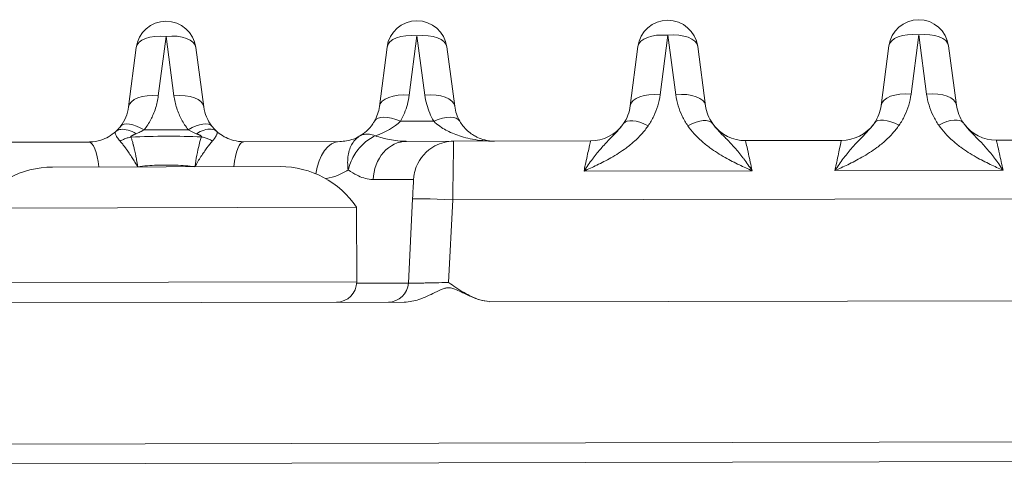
# Model space of a CAD drawing. Extents: x 1 to 669, y 0 to 417.
# Tile 239 of 256: x 323.847 to 324.764, y 285.676 to 286.093. Entities that reach past the tile are written whole.
import ezdxf

# ---------------------------------------------------------------- set-up
doc = ezdxf.new("R2010")
doc.units = 0
doc.header["$LTSCALE"] = 12
doc.header["$MEASUREMENT"] = 0
doc.layers.get('0').update_dxf_attribs({"linetype": 'CONTINUOUS'})
doc.layers.add('X', color=1, linetype='CONTINUOUS')

# ---------------------------------------------------------------- blocks, each defined once
blk = doc.blocks.new('GASTRAIN RIGHT')
at = {"layer": 'X', "lineweight": 0}
for p, q in [((302.56516, 302.86779), (302.57232, 302.92305)), ((302.57232, 302.92305), (302.57971, 302.86782)), ((302.79873, 302.86828), (302.80589, 302.92354)), ((302.80589, 302.92354), (302.81328, 302.86831)), ((303.0323, 302.86877), (303.03946, 302.92403)), ((303.03946, 302.92403), (303.04685, 302.8688)), ((303.26587, 302.86925), (303.27302, 302.92452)), ((303.27302, 302.92452), (303.28041, 302.86929)), ((302.54456, 302.91264), (302.5374, 302.85737)), ((302.60752, 302.85752), (302.60013, 302.91276)), ((302.77812, 302.91313), (302.77096, 302.85786)), ((302.84109, 302.85801), (302.8337, 302.91324)), ((303.01169, 302.91362), (303.00453, 302.85835)), ((303.07466, 302.8585), (303.06727, 302.91373)), ((303.24526, 302.91411), (303.2381, 302.85884)), ((303.30822, 302.85899), (303.30083, 302.91422)), ((302.79058, 302.8441), (302.82153, 302.84416)), ((302.59301, 302.83621), (302.552, 302.83613)), ((302.75277, 302.83041), (302.75281, 302.83043)), ((302.79631, 302.82542), (302.7963, 302.82542)), ((302.84005, 302.82552), (302.79631, 302.82542)), ((302.84005, 302.82552), (302.96755, 302.82578)), ((303.20112, 302.82627), (303.11177, 302.82608)), ((303.43468, 302.82676), (303.34534, 302.82657)), ((302.50041, 302.8248), (302.41107, 302.82462)), ((302.73398, 302.82529), (302.64464, 302.82511)), ((302.46658, 302.8015), (302.57258, 302.80172)), ((302.57258, 302.80172), (302.67857, 302.80194)), ((303.11798, 302.79807), (302.96146, 302.79774)), ((303.35155, 302.79856), (303.19502, 302.79823)), ((302.8028, 302.79002), (302.76517, 302.78994)), ((302.79796, 302.69365), (302.80189, 302.77182)), ((302.83534, 302.69422), (302.83921, 302.77092)), ((304.51095, 302.77442), (302.83921, 302.77092)), ((302.39563, 302.76338), (302.74968, 302.76412)), ((302.74968, 302.76412), (302.74983, 302.69483)), ((302.39577, 302.69409), (302.57462, 302.69446)), ((302.57462, 302.69446), (302.74983, 302.69483)), ((302.74979, 302.69355), (302.79796, 302.69365)), ((304.51919, 302.67954), (302.87368, 302.6761)), ((302.79402, 302.67594), (302.35166, 302.67501)), ((304.77799, 302.5488), (300.36824, 302.53957)), ((304.77803, 302.5306), (300.36828, 302.52138))]:
    blk.add_line(p, q, dxfattribs=at)
for centre, radius, start, end in [((302.57235, 302.90904), 0.02803, 7.61986, 172.61986), ((302.80592, 302.90953), 0.02803, 90.11986, 172.61986), ((302.80592, 302.90953), 0.02803, 7.61986, 90.11986), ((303.03949, 302.91002), 0.02803, 90.11986, 172.61986), ((303.03949, 302.91002), 0.02803, 7.61986, 90.11986), ((303.27305, 302.91051), 0.02803, 90.11986, 172.61986), ((303.27305, 302.91051), 0.02803, 7.61986, 90.11986), ((302.96747, 302.86315), 0.03737, 270.11981, 323.73491), ((303.1117, 302.86345), 0.03737, 216.48756, 270.11992), ((303.20104, 302.86364), 0.03737, 270.11981, 323.73491), ((303.34526, 302.86394), 0.03737, 216.48756, 270.11992), ((302.46676, 302.71607), 0.08543, 90.11986, 146.37088), ((302.67875, 302.71651), 0.08543, 33.86885, 90.11986), ((302.73085, 302.69479), 0.01898, 270.11986, 0.11986)]:
    blk.add_arc(centre, radius, start, end, dxfattribs=at)
for centre, major_axis, ratio, start_param, end_param in [((302.57235, 302.90904), (-0.0278, 0.0036), 0.496782, -1.505487, 0), ((302.57235, 302.90904), (0.02778, 0.00372), 0.496782, 0, 1.505487), ((302.80592, 302.90953), (-0.0278, 0.0036), 0.496782, -1.505487, 0), ((302.80592, 302.90953), (0.02778, 0.00372), 0.496782, 0, 1.505487), ((303.03949, 302.91002), (-0.0278, 0.0036), 0.496782, -1.505487, 0), ((303.03949, 302.91002), (0.02778, 0.00372), 0.496782, 0, 1.505487), ((303.27305, 302.91051), (-0.0278, 0.0036), 0.496782, -1.505487, 0), ((303.27305, 302.91051), (0.02778, 0.00372), 0.496782, 0, 1.505487), ((302.79876, 302.85426), (-0.0278, 0.0036), 0.496782, -1.505487, 0), ((302.81331, 302.85429), (0.02778, 0.00372), 0.496782, 0, 1.505487), ((303.03233, 302.85475), (-0.0278, 0.0036), 0.496782, -1.505487, -0.000002), ((303.04688, 302.85478), (0.02778, 0.00372), 0.496782, 0.000002, 1.505487), ((303.26589, 302.85524), (-0.0278, 0.0036), 0.496782, -1.505487, -0.000002), ((303.28044, 302.85527), (0.02778, 0.00372), 0.496782, 0.000002, 1.505487), ((302.73146, 302.86419), (-0.068, 0.00144), 0.572528, 2.133804, 2.636554), ((303.02122, 302.8259), (-0.02303, 0.01597), 0.428187, -1.281229, -0.000007), ((303.25478, 302.82639), (-0.02303, 0.01597), 0.428187, -1.281229, -0.000007), ((302.55203, 302.82211), (-0.02216, 0.01717), 0.414634, -1.258687, -0.000176), ((302.59304, 302.82219), (0.02208, 0.01727), 0.414617, 0.000175, 1.258653), ((302.61242, 302.84055), (-0.0297, 0.0081), 0.367812, 0.9629, 1.26712), ((302.64472, 302.78774), (-0.00008, 0.03737), 0.269559, 0.000002, 1.182945), ((302.73406, 302.78792), (-0.00008, 0.03737), 0.603517, 0, 1.372637), ((302.80187, 302.77135), (-0.00094, -0.01867), 0.000108, -2.35913, -1.596087)]:
    blk.add_ellipse(centre, major_axis=major_axis, ratio=ratio, start_param=start_param, end_param=end_param, dxfattribs=at)
at = {"layer": 'X', "lineweight": 0, "extrusion": (-2.19181e-16, 2.83904e-17, -1)}
blk.add_ellipse((302.56519, 302.85377), major_axis=(-0.0278, 0.0036), ratio=0.496782, start_param=0.000002, end_param=1.505487, dxfattribs=at)
at = {"layer": 'X', "lineweight": 0, "extrusion": (-2.25813e-16, -4.72409e-19, -1)}
blk.add_ellipse((302.57974, 302.85381), major_axis=(0.02778, 0.00372), ratio=0.496782, start_param=-1.505487, end_param=0.000004, dxfattribs=at)
at = {"layer": 'X', "lineweight": 0, "extrusion": (-2.24085e-16, 1.08133e-17, -1)}
blk.add_ellipse((302.50286, 302.86112), major_axis=(-0.01385, -0.03323), ratio=0.961991, start_param=-1.847071, end_param=-1.300301, dxfattribs=at)
at = {"layer": 'X', "lineweight": 0, "extrusion": (-2.21177e-16, -1.17277e-17, -1)}
blk.add_ellipse((302.642, 302.8614), major_axis=(0.01393, -0.03318), ratio=0.961406, start_param=1.298822, end_param=1.845868, dxfattribs=at)
at = {"layer": 'X', "lineweight": 0, "extrusion": (-2.22974e-16, 2.83946e-19, -1)}
blk.add_ellipse((302.73359, 302.86257), major_axis=(-0.03737, -0.00492), ratio=0.99352, start_param=-2.883664, end_param=-2.492245, dxfattribs=at)
at = {"layer": 'X', "lineweight": 0, "extrusion": (-2.22973e-16, -1.49807e-18, -1)}
blk.add_ellipse((302.87838, 302.86285), major_axis=(-0.03695, 0.00713), ratio=0.993938, start_param=-0.713368, end_param=-0.321625, dxfattribs=at)
at = {"layer": 'X', "lineweight": 0, "extrusion": (-2.22623e-16, 3.38107e-18, -1)}
for centre in [(303.11231, 302.86381), (303.34588, 302.8643)]:
    blk.add_ellipse(centre, major_axis=(-0.03307, -0.01888), ratio=0.990041, start_param=-0.086254, end_param=0.382107, dxfattribs=at)
at = {"layer": 'X', "lineweight": 0, "extrusion": (-1.67543e-16, 9.62676e-17, -1)}
blk.add_ellipse((302.79061, 302.83008), major_axis=(-0.0243, 0.01396), ratio=0.447211, start_param=-0.000006, end_param=1.318146, dxfattribs=at)
at = {"layer": 'X', "lineweight": 0, "extrusion": (-2.07591e-16, -4.47367e-19, -1)}
blk.add_ellipse((302.82156, 302.83015), major_axis=(0.02424, 0.01407), ratio=0.447202, start_param=-1.318138, end_param=0.000014, dxfattribs=at)
at = {"layer": 'X', "lineweight": 0, "extrusion": (-2.16817e-16, -4.15472e-19, -1)}
for centre in [(303.0581, 302.82597), (303.29167, 302.82646)]:
    blk.add_ellipse(centre, major_axis=(0.02297, 0.01606), ratio=0.428192, start_param=-1.28099, end_param=-0.000026, dxfattribs=at)
at = {"layer": 'X', "lineweight": 0, "extrusion": (-9.71304e-22, 4.66061e-19, -1)}
blk.add_ellipse((302.50049, 302.78743), major_axis=(-0.00008, 0.03737), ratio=0.26956, start_param=0.000002, end_param=1.182945, dxfattribs=at)
at = {"layer": 'X', "lineweight": 0, "extrusion": (-2.22307e-16, 1.09484e-17, -1)}
blk.add_ellipse((302.83921, 302.76995), major_axis=(-0.03732, 0.00188), ratio=0.026141, start_param=-0.000028, end_param=1.569428, dxfattribs=at)
at = {"layer": 'X', "lineweight": 0, "extrusion": (-2.22862e-16, 2.5463e-21, -1)}
blk.add_ellipse((302.77929, 302.69459), major_axis=(0.00751, -0.01711), ratio=1, start_param=-1.106811, end_param=0.411667, dxfattribs=at)
at = {"layer": 'X', "lineweight": 0}
for points, knots in [([(302.56516, 302.86779), (302.56462, 302.8638), (302.56377, 302.85997), (302.56261, 302.8563), (302.56197, 302.85428), (302.56123, 302.85231), (302.5604, 302.85038), (302.55973, 302.84881), (302.55899, 302.84727), (302.55819, 302.84576), (302.55642, 302.8424), (302.55436, 302.83918), (302.552, 302.83613)], [0, 0, 0, 0, 0.333333, 0.333333, 0.333333, 0.51678, 0.51678, 0.51678, 0.666667, 0.666667, 0.666667, 1, 1, 1, 1]), ([(302.59301, 302.83621), (302.59064, 302.83925), (302.58857, 302.84244), (302.58679, 302.84579), (302.58596, 302.84735), (302.58519, 302.84895), (302.58448, 302.85058), (302.58368, 302.85245), (302.58295, 302.85436), (302.58232, 302.85632), (302.58114, 302.85999), (302.58027, 302.86383), (302.57971, 302.86782)], [0, 0, 0, 0, 0.333333, 0.333333, 0.333333, 0.488537, 0.488537, 0.488537, 0.666667, 0.666667, 0.666667, 1, 1, 1, 1]), ([(302.82153, 302.84416), (302.82249, 302.84321), (302.8235, 302.84232), (302.82632, 302.84002), (302.82819, 302.83871), (302.83195, 302.83639), (302.83384, 302.83537), (302.83782, 302.83344), (302.83992, 302.83255), (302.84442, 302.83085), (302.84683, 302.83007), (302.85202, 302.82862), (302.85481, 302.82798), (302.86081, 302.82685), (302.86404, 302.8264), (302.86957, 302.82588), (302.87187, 302.82573), (302.87553, 302.82561), (302.87688, 302.82559), (302.87821, 302.8256)], [0, 0, 0, 0, 0.064477, 0.064477, 0.174086, 0.174086, 0.277676, 0.277676, 0.388899, 0.388899, 0.51304, 0.51304, 0.654463, 0.654463, 0.816444, 0.816444, 0.932167, 0.932167, 1, 1, 1, 1]), ([(302.52546, 302.83451), (302.52148, 302.8309), (302.51659, 302.82812), (302.51157, 302.82653), (302.50828, 302.8255), (302.50495, 302.82496), (302.50178, 302.82483), (302.50132, 302.82481), (302.50087, 302.82481), (302.50042, 302.8248)], [0, 0, 0, 0, 0.571804, 0.571804, 0.571804, 0.945847, 0.945847, 0.945847, 1, 1, 1, 1]), ([(302.54444, 302.83248), (302.54204, 302.83396), (302.53939, 302.83509), (302.53695, 302.83579), (302.53452, 302.83649), (302.5323, 302.83679), (302.53034, 302.83657), (302.52838, 302.83636), (302.52669, 302.83563), (302.52545, 302.83451)], [0, 0, 0, 0, 0.3333333, 0.3333333, 0.3333333, 0.6666667, 0.6666667, 0.6666667, 1, 1, 1, 1]), ([(302.52987, 302.83928), (302.52942, 302.8387), (302.52874, 302.83787), (302.52802, 302.83707), (302.52779, 302.83682)], [0, 0, 0, 0, 0.3333333, 0.4927927, 0.4927927, 0.4927927, 0.4927927]), ([(302.54444, 302.83248), (302.54524, 302.83281), (302.54631, 302.83326), (302.54724, 302.83369), (302.54796, 302.83402), (302.54859, 302.83432), (302.5492, 302.83463), (302.54938, 302.83471), (302.54956, 302.8348), (302.54973, 302.83489), (302.55051, 302.83529), (302.55128, 302.83571), (302.552, 302.83612)], [0, 0, 0, 0, 0.3333333, 0.3333333, 0.3333333, 0.5917564, 0.5917564, 0.5917564, 0.6666666, 0.6666666, 0.6666666, 1, 1, 1, 1]), ([(302.61956, 302.8347), (302.61827, 302.83587), (302.61652, 302.83659), (302.61449, 302.83677), (302.61245, 302.83695), (302.61014, 302.83661), (302.60777, 302.83585), (302.6054, 302.83509), (302.60297, 302.83393), (302.60069, 302.83255)], [0, 0, 0, 0, 0.333333, 0.333333, 0.333333, 0.666667, 0.666667, 0.666667, 1, 1, 1, 1]), ([(302.61512, 302.83946), (302.61558, 302.83888), (302.61628, 302.83803), (302.61701, 302.83723), (302.61726, 302.83696)], [0, 0, 0, 0, 0.3333333, 0.4988878, 0.4988878, 0.4988878, 0.4988878]), ([(302.61956, 302.8347), (302.61966, 302.83461), (302.61974, 302.83452), (302.61981, 302.83441), (302.61995, 302.83421), (302.62003, 302.83397), (302.62006, 302.83371), (302.62009, 302.83342), (302.62006, 302.8331), (302.61998, 302.83276), (302.61995, 302.83265), (302.61992, 302.83255), (302.61989, 302.83244), (302.61978, 302.83211), (302.61963, 302.83177), (302.61945, 302.83143), (302.61917, 302.83085), (302.61881, 302.83026), (302.61839, 302.82959), (302.61811, 302.82915), (302.61782, 302.82868), (302.61748, 302.82819), (302.61726, 302.82786), (302.61701, 302.82752), (302.61674, 302.82718), (302.61637, 302.82673), (302.61595, 302.82627), (302.61551, 302.82583)], [0, 0, 0, 0, 0.0550854, 0.0550854, 0.0550854, 0.1670828, 0.1670828, 0.1670828, 0.2938353, 0.2938353, 0.2938353, 0.3333333, 0.3333333, 0.3333333, 0.4552836, 0.4552836, 0.4552836, 0.6574071, 0.6574071, 0.6574071, 0.7905306, 0.7905306, 0.7905306, 0.8800563, 0.8800563, 0.8800563, 0.9999999, 0.9999999, 0.9999999, 0.9999999]), ([(302.64464, 302.82511), (302.64158, 302.8251), (302.63833, 302.82548), (302.63509, 302.82633), (302.63042, 302.82755), (302.62577, 302.82979), (302.6218, 302.83284), (302.62103, 302.83343), (302.62028, 302.83406), (302.61956, 302.8347)], [0, 0, 0, 0, 0.3672708, 0.3672708, 0.3672708, 0.8969798, 0.8969798, 0.8969798, 1, 1, 1, 1]), ([(302.84877, 302.83985), (302.85154, 302.83633), (302.8546, 302.8337), (302.85888, 302.8309), (302.86007, 302.83022), (302.86127, 302.82961)], [0, 0, 0, 0, 0.01976915, 0.01976915, 0.0272319, 0.0272319, 0.0272319, 0.0272319]), ([(302.99818, 302.84186), (302.99713, 302.84034), (302.99594, 302.83882), (302.99462, 302.83727), (302.99405, 302.83659), (302.99345, 302.83591), (302.99283, 302.83522), (302.99085, 302.83304), (302.9886, 302.83076), (302.98621, 302.82834), (302.9861, 302.82823), (302.986, 302.82812), (302.98589, 302.82801), (302.98339, 302.82546), (302.98076, 302.82275), (302.97806, 302.8197), (302.97791, 302.81954), (302.97776, 302.81937), (302.97761, 302.8192), (302.97506, 302.81629), (302.97245, 302.81308), (302.96982, 302.80962), (302.96964, 302.80939), (302.96947, 302.80915), (302.96929, 302.80892), (302.96669, 302.80546), (302.96406, 302.80177), (302.96146, 302.79774)], [0.0000051, 0.0000051, 0.0000051, 0.0000051, 0.1396058, 0.1396058, 0.1396058, 0.200004, 0.200004, 0.200004, 0.391373, 0.391373, 0.391373, 0.400003, 0.400003, 0.400003, 0.600002, 0.600002, 0.600002, 0.6109449, 0.6109449, 0.6109449, 0.800001, 0.800001, 0.800001, 0.8126007, 0.8126007, 0.8126007, 1, 1, 1, 1]), ([(302.96146, 302.79774), (302.96545, 302.79953), (302.96942, 302.80135), (302.97779, 302.80538), (302.98217, 302.80763), (302.99137, 302.81285), (302.99614, 302.81588), (303.00338, 302.82124), (303.00603, 302.8234), (303.01081, 302.82771), (303.01298, 302.82986), (303.01725, 302.8346), (303.01932, 302.83721), (303.02119, 302.83991)], [0, 0, 0, 0, 0.173441, 0.173441, 0.369435, 0.369435, 0.594296, 0.594296, 0.733106, 0.733106, 0.859842, 0.859842, 1, 1, 1, 1]), ([(303.05807, 302.83999), (303.05989, 302.8374), (303.06189, 302.83489), (303.06615, 302.83015), (303.06841, 302.82791), (303.07327, 302.82357), (303.07589, 302.82146), (303.08314, 302.81612), (303.08796, 302.81308), (303.09722, 302.80787), (303.10162, 302.80564), (303.11001, 302.80164), (303.11398, 302.79984), (303.11798, 302.79807)], [0, 0, 0, 0, 0.1349394, 0.1349394, 0.2668897, 0.2668897, 0.4037162, 0.4037162, 0.6304518, 0.6304518, 0.8266976, 0.8266976, 1, 1, 1, 1]), ([(303.11798, 302.79807), (303.11535, 302.8021), (303.11271, 302.80578), (303.11011, 302.80921), (303.10989, 302.8095), (303.10967, 302.80979), (303.10945, 302.81008), (303.10683, 302.81348), (303.10425, 302.81662), (303.10173, 302.81947), (303.10154, 302.81969), (303.10134, 302.81991), (303.10114, 302.82013), (303.09844, 302.82314), (303.09581, 302.82583), (303.09332, 302.82834), (303.09322, 302.82844), (303.09313, 302.82854), (303.09303, 302.82863), (303.09064, 302.83104), (303.0884, 302.8333), (303.08642, 302.83547), (303.08575, 302.8362), (303.08512, 302.83691), (303.08451, 302.83762), (303.08324, 302.83911), (303.0821, 302.84057), (303.08108, 302.84204)], [0, 0, 0, 0, 0.1843541, 0.1843541, 0.1843541, 0.2, 0.2, 0.2, 0.3854938, 0.3854938, 0.3854938, 0.4, 0.4, 0.4, 0.6, 0.6, 0.6, 0.6077365, 0.6077365, 0.6077365, 0.8, 0.8, 0.8, 0.864614, 0.864614, 0.864614, 1, 1, 1, 1]), ([(303.23175, 302.84235), (303.23069, 302.84083), (303.22951, 302.83931), (303.22819, 302.83776), (303.22762, 302.83708), (303.22702, 302.8364), (303.22639, 302.83571), (303.22441, 302.83353), (303.22216, 302.83125), (303.21978, 302.82883), (303.21967, 302.82872), (303.21956, 302.82861), (303.21946, 302.8285), (303.21695, 302.82595), (303.21432, 302.82323), (303.21162, 302.82019), (303.21148, 302.82003), (303.21133, 302.81986), (303.21118, 302.81969), (303.20862, 302.81678), (303.20601, 302.81357), (303.20339, 302.81011), (303.20321, 302.80987), (303.20304, 302.80964), (303.20286, 302.80941), (303.20025, 302.80595), (303.19762, 302.80226), (303.19502, 302.79823)], [0.0000051, 0.0000051, 0.0000051, 0.0000051, 0.1396058, 0.1396058, 0.1396058, 0.200004, 0.200004, 0.200004, 0.391373, 0.391373, 0.391373, 0.400003, 0.400003, 0.400003, 0.600002, 0.600002, 0.600002, 0.6109449, 0.6109449, 0.6109449, 0.800001, 0.800001, 0.800001, 0.8126007, 0.8126007, 0.8126007, 1, 1, 1, 1]), ([(303.19502, 302.79823), (303.19902, 302.80002), (303.20299, 302.80183), (303.21135, 302.80587), (303.21574, 302.80812), (303.22493, 302.81334), (303.22971, 302.81637), (303.23695, 302.82173), (303.2396, 302.82389), (303.24438, 302.8282), (303.24654, 302.83035), (303.25081, 302.83509), (303.25289, 302.8377), (303.25476, 302.8404)], [0, 0, 0, 0, 0.173441, 0.173441, 0.369435, 0.369435, 0.594296, 0.594296, 0.733106, 0.733106, 0.859842, 0.859842, 1, 1, 1, 1]), ([(303.29164, 302.84048), (303.29345, 302.83788), (303.29545, 302.83538), (303.29972, 302.83064), (303.30198, 302.8284), (303.30683, 302.82406), (303.30945, 302.82195), (303.31671, 302.81661), (303.32153, 302.81357), (303.33079, 302.80836), (303.33519, 302.80613), (303.34358, 302.80213), (303.34755, 302.80033), (303.35155, 302.79856)], [0, 0, 0, 0, 0.1349394, 0.1349394, 0.2668897, 0.2668897, 0.4037162, 0.4037162, 0.6304518, 0.6304518, 0.8266976, 0.8266976, 1, 1, 1, 1]), ([(303.35155, 302.79856), (303.34892, 302.80259), (303.34628, 302.80627), (303.34367, 302.8097), (303.34345, 302.80999), (303.34323, 302.81028), (303.34301, 302.81057), (303.3404, 302.81397), (303.33782, 302.81711), (303.3353, 302.81996), (303.3351, 302.82018), (303.33491, 302.8204), (303.33471, 302.82062), (303.332, 302.82363), (303.32938, 302.82632), (303.32689, 302.82883), (303.32679, 302.82893), (303.32669, 302.82902), (303.3266, 302.82912), (303.32421, 302.83152), (303.32196, 302.83378), (303.31998, 302.83595), (303.31932, 302.83668), (303.31868, 302.8374), (303.31808, 302.83811), (303.31681, 302.8396), (303.31567, 302.84106), (303.31464, 302.84253)], [0, 0, 0, 0, 0.1843541, 0.1843541, 0.1843541, 0.2, 0.2, 0.2, 0.3854938, 0.3854938, 0.3854938, 0.4, 0.4, 0.4, 0.6, 0.6, 0.6, 0.6077365, 0.6077365, 0.6077365, 0.8, 0.8, 0.8, 0.864614, 0.864614, 0.864614, 1, 1, 1, 1]), ([(302.52954, 302.82566), (302.52971, 302.82545), (302.52989, 302.82524), (302.53007, 302.82503), (302.53068, 302.8243), (302.53133, 302.82351), (302.532, 302.82266), (302.5327, 302.82177), (302.53343, 302.82081), (302.53418, 302.81981), (302.53431, 302.81964), (302.53444, 302.81946), (302.53457, 302.81929), (302.53526, 302.81836), (302.53596, 302.81739), (302.53667, 302.81638), (302.53759, 302.81507), (302.53853, 302.8137), (302.53948, 302.81227), (302.53973, 302.81189), (302.53999, 302.8115), (302.54024, 302.81111), (302.54103, 302.8099), (302.54181, 302.80866), (302.54258, 302.80741), (302.54371, 302.80557), (302.54483, 302.8037), (302.54589, 302.80184)], [0, 0, 0, 0, 0.0389449, 0.0389449, 0.0389449, 0.1710084, 0.1710084, 0.1710084, 0.3096286, 0.3096286, 0.3096286, 0.3333334, 0.3333334, 0.3333334, 0.459068, 0.459068, 0.459068, 0.6225514, 0.6225514, 0.6225514, 0.6666667, 0.6666667, 0.6666667, 0.8022046, 0.8022046, 0.8022046, 1, 1, 1, 1]), ([(302.53977, 302.82945), (302.53966, 302.82955), (302.5396, 302.82965), (302.5396, 302.82976), (302.53959, 302.82986), (302.53965, 302.82998), (302.53973, 302.83008), (302.53981, 302.83018), (302.53992, 302.83028), (302.54005, 302.83038), (302.54017, 302.83047), (302.54033, 302.83058), (302.54049, 302.83067), (302.54065, 302.83077), (302.54083, 302.83087), (302.54102, 302.83097), (302.54121, 302.83107), (302.54141, 302.83117), (302.54163, 302.83127), (302.54185, 302.83137), (302.54208, 302.83148), (302.54231, 302.83158), (302.54254, 302.83169), (302.54278, 302.83179), (302.54307, 302.83191), (302.54336, 302.83203), (302.5437, 302.83217), (302.5439, 302.83225), (302.54409, 302.83233), (302.54412, 302.83235), (302.54444, 302.83248)], [0, 0, 0, 0, 0.1, 0.1, 0.1, 0.2, 0.2, 0.2, 0.3, 0.3, 0.3, 0.4, 0.4, 0.4, 0.5, 0.5, 0.5, 0.6, 0.6, 0.6, 0.7, 0.7, 0.7, 0.8, 0.8, 0.8, 0.9, 0.9, 0.9, 1, 1, 1, 1]), ([(302.60526, 302.82959), (302.59448, 302.82996), (302.58368, 302.83017), (302.56183, 302.83013), (302.55078, 302.82988), (302.53977, 302.82945)], [0, 0, 0, 0, 0.494612, 0.494612, 1, 1, 1, 1]), ([(302.53977, 302.82945), (302.53985, 302.82921), (302.53993, 302.82897), (302.54028, 302.82785), (302.54057, 302.82692), (302.54116, 302.82488), (302.54147, 302.82377), (302.54183, 302.82239), (302.54189, 302.82218), (302.54221, 302.82089), (302.54248, 302.81977), (302.5431, 302.81708), (302.54345, 302.81549), (302.54389, 302.81337), (302.54399, 302.8129), (302.54437, 302.81105), (302.54463, 302.80966), (302.54527, 302.80616), (302.54565, 302.80393), (302.54589, 302.80184)], [0, 0, 0, 0, 0.0383701, 0.0383701, 0.1700478, 0.1700478, 0.3089913, 0.3089913, 0.3333333, 0.3333333, 0.458161, 0.458161, 0.6205436, 0.6205436, 0.6666667, 0.6666667, 0.7999773, 0.7999773, 1, 1, 1, 1]), ([(302.60526, 302.82959), (302.60456, 302.82748), (302.60382, 302.82489), (302.60238, 302.81909), (302.60166, 302.81588), (302.60036, 302.80907), (302.59977, 302.80547), (302.59925, 302.80191)], [0, 0, 0, 0, 0.333333, 0.333333, 0.666667, 0.666667, 1, 1, 1, 1]), ([(302.60069, 302.83255), (302.60096, 302.83245), (302.60121, 302.83234), (302.60146, 302.83224), (302.60174, 302.83212), (302.60202, 302.83201), (302.60228, 302.8319), (302.60242, 302.83184), (302.60256, 302.83178), (302.60269, 302.83172), (302.60279, 302.83168), (302.60288, 302.83164), (302.60298, 302.83159), (302.6032, 302.8315), (302.6034, 302.8314), (302.6036, 302.83131), (302.60366, 302.83128), (302.60372, 302.83125), (302.60378, 302.83122), (302.60391, 302.83115), (302.60404, 302.83109), (302.60416, 302.83102), (302.60433, 302.83093), (302.6045, 302.83084), (302.60465, 302.83075), (302.6048, 302.83065), (302.60493, 302.83056), (302.60505, 302.83046), (302.60515, 302.83039), (302.60523, 302.83031), (302.60529, 302.83023), (302.60531, 302.83021), (302.60532, 302.8302), (302.60533, 302.83018), (302.6054, 302.83008), (302.60545, 302.82998), (302.60544, 302.82988), (302.60543, 302.82985), (302.60543, 302.82982), (302.60542, 302.82979), (302.60539, 302.82972), (302.60534, 302.82966), (302.60526, 302.82959)], [0, 0, 0, 0, 0.09452, 0.09452, 0.09452, 0.2, 0.2, 0.2, 0.25799, 0.25799, 0.25799, 0.3, 0.3, 0.3, 0.4, 0.4, 0.4, 0.430139, 0.430139, 0.430139, 0.5, 0.5, 0.5, 0.6, 0.6, 0.6, 0.7, 0.7, 0.7, 0.782725, 0.782725, 0.782725, 0.8, 0.8, 0.8, 0.9, 0.9, 0.9, 0.92858, 0.92858, 0.92858, 1, 1, 1, 1]), ([(302.75279, 302.83042), (302.75001, 302.8288), (302.74753, 302.82631), (302.74568, 302.82324), (302.74383, 302.82017), (302.74256, 302.81658), (302.7419, 302.81241), (302.74124, 302.80825), (302.74127, 302.80349), (302.74195, 302.79878)], [0, 0, 0, 0, 0.3333333, 0.3333333, 0.3333333, 0.6666666, 0.6666666, 0.6666666, 0.9999312, 0.9999312, 0.9999312, 0.9999312]), ([(302.74195, 302.79878), (302.743, 302.80321), (302.74486, 302.80781), (302.74721, 302.81192), (302.74957, 302.81603), (302.75236, 302.81967), (302.75575, 302.8229), (302.75914, 302.82613), (302.76316, 302.82883), (302.76706, 302.8305)], [0.0000002, 0.0000002, 0.0000002, 0.0000002, 0.3333334, 0.3333334, 0.3333334, 0.6666667, 0.6666667, 0.6666667, 1, 1, 1, 1]), ([(302.75279, 302.83042), (302.75398, 302.83111), (302.75532, 302.83163), (302.75831, 302.83219), (302.75997, 302.83224), (302.76344, 302.83178), (302.76525, 302.83127), (302.76706, 302.8305)], [0.0001418, 0.0001418, 0.0001418, 0.0001418, 0.3333333, 0.3333333, 0.6666667, 0.6666667, 1, 1, 1, 1]), ([(302.79631, 302.82542), (302.78858, 302.82541), (302.78057, 302.82168), (302.77481, 302.81512), (302.76906, 302.80856), (302.76555, 302.79916), (302.76517, 302.78994)], [0.0000207, 0.0000207, 0.0000207, 0.0000207, 0.5000021, 0.5000021, 0.5000021, 1, 1, 1, 1]), ([(302.7963, 302.82542), (302.79609, 302.82542), (302.79588, 302.82542), (302.79567, 302.82543), (302.7907, 302.82546), (302.78554, 302.82606), (302.78031, 302.82708), (302.77592, 302.82793), (302.77148, 302.82908), (302.76706, 302.8305)], [0.0000982, 0.0000982, 0.0000982, 0.0000982, 0.0225326, 0.0225326, 0.0225326, 0.5535919, 0.5535919, 0.5535919, 1, 1, 1, 1]), ([(302.80533, 302.80176), (302.80883, 302.8096), (302.81481, 302.81701), (302.82257, 302.82113), (302.82823, 302.82414), (302.83442, 302.8255), (302.84005, 302.82552)], [0.3362, 0.3362, 0.3362, 0.3362, 1.019845, 1.019845, 1.019845, 1.518437, 1.518437, 1.518437, 1.518437]), ([(302.84005, 302.82552), (302.84005, 302.82552), (302.84003, 302.82409), (302.83994, 302.81865), (302.83988, 302.81463), (302.83973, 302.80458), (302.83963, 302.79856), (302.83943, 302.78534), (302.83933, 302.77816), (302.83921, 302.77092)], [0, 0, 0, 0, 0.25, 0.25, 0.5, 0.5, 0.75, 0.75, 1, 1, 1, 1]), ([(302.86127, 302.82961), (302.86159, 302.82945), (302.86406, 302.82825), (302.86672, 302.82729), (302.86918, 302.82668)], [0.571986, 0.571986, 0.571986, 0.571986, 0.6, 0.7864293, 0.7864293, 0.7864293, 0.7864293]), ([(302.96755, 302.82578), (302.96755, 302.82578), (302.9669, 302.82326), (302.96582, 302.81825), (302.96498, 302.81439), (302.96389, 302.80914), (302.96264, 302.80326), (302.96226, 302.80147), (302.96186, 302.79962), (302.96146, 302.79774)], [0, 0, 0, 0, 0.4985564, 0.4985564, 0.4985564, 0.8827035, 0.8827035, 0.8827035, 1, 1, 1, 1]), ([(303.11798, 302.79807), (303.11674, 302.80366), (303.11561, 302.80898), (303.11466, 302.81339), (303.11322, 302.82009), (303.1122, 302.82445), (303.11188, 302.82568), (303.11181, 302.82595), (303.11177, 302.82608), (303.11177, 302.82608)], [0, 0, 0, 0, 0.3498101, 0.3498101, 0.3498101, 0.8828288, 0.8828288, 0.8828288, 1, 1, 1, 1]), ([(303.20112, 302.82627), (303.20112, 302.82627), (303.20047, 302.82375), (303.19938, 302.81874), (303.19855, 302.81488), (303.19746, 302.80963), (303.19621, 302.80375), (303.19583, 302.80196), (303.19543, 302.80011), (303.19502, 302.79823)], [0, 0, 0, 0, 0.4985554, 0.4985554, 0.4985554, 0.8827035, 0.8827035, 0.8827035, 1, 1, 1, 1]), ([(303.35155, 302.79856), (303.35031, 302.80415), (303.34918, 302.80947), (303.34823, 302.81388), (303.34679, 302.82058), (303.34577, 302.82494), (303.34545, 302.82617), (303.34538, 302.82644), (303.34534, 302.82657), (303.34534, 302.82657)], [0, 0, 0, 0, 0.3498166, 0.3498166, 0.3498166, 0.8828288, 0.8828288, 0.8828288, 1, 1, 1, 1]), ([(302.57257, 302.8034), (302.56971, 302.8034), (302.5668, 302.80334), (302.56387, 302.80322), (302.56094, 302.8031), (302.55797, 302.80292), (302.55497, 302.80269), (302.55198, 302.80246), (302.54895, 302.80218), (302.54589, 302.80184)], [0, 0, 0, 0, 0.3333333, 0.3333333, 0.3333333, 0.6666666, 0.6666666, 0.6666666, 0.9999999, 0.9999999, 0.9999999, 0.9999999]), ([(302.59925, 302.80191), (302.59631, 302.80225), (302.59335, 302.80252), (302.5904, 302.80274), (302.58744, 302.80297), (302.58448, 302.80314), (302.58151, 302.80325), (302.57854, 302.80336), (302.57556, 302.80341), (302.57257, 302.8034)], [0, 0, 0, 0, 0.333333, 0.333333, 0.333333, 0.666667, 0.666667, 0.666667, 1, 1, 1, 1]), ([(302.74195, 302.79878), (302.73865, 302.79674), (302.73197, 302.79336), (302.72494, 302.79138), (302.72133, 302.79072), (302.72113, 302.79069)], [0, 0, 0, 0, 0.3333333, 0.6666667, 0.6862306, 0.6862306, 0.6862306, 0.6862306]), ([(302.76517, 302.78994), (302.76498, 302.78994), (302.7648, 302.78994), (302.7625, 302.78999), (302.7603, 302.79031), (302.75588, 302.79146), (302.75367, 302.79225), (302.75101, 302.79347), (302.75061, 302.79366), (302.74752, 302.79517), (302.74477, 302.79681), (302.74195, 302.79878)], [0, 0, 0, 0, 0.026582, 0.026582, 0.333333, 0.333333, 0.61644, 0.61644, 0.666667, 0.666667, 1, 1, 1, 1]), ([(302.80253, 302.78459), (302.8026, 302.78602), (302.80266, 302.78722), (302.80275, 302.78899), (302.80278, 302.78958), (302.8028, 302.78995), (302.8028, 302.79), (302.80281, 302.79009), (302.80281, 302.79011), (302.80281, 302.79019), (302.80281, 302.79022), (302.80282, 302.79028), (302.80282, 302.79032), (302.80283, 302.79045), (302.80284, 302.79056), (302.80285, 302.79075), (302.80286, 302.79085), (302.80289, 302.79125), (302.80291, 302.79155), (302.80303, 302.79274), (302.80315, 302.79364), (302.80373, 302.79699), (302.80441, 302.79943), (302.80533, 302.80176)], [0, 0, 0, 0, 0.00607108, 0.00607108, 0.01203472, 0.01203472, 0.01355722, 0.01355722, 0.01412939, 0.01412939, 0.01429726, 0.01429726, 0.01444969, 0.01444969, 0.0147569, 0.0147569, 0.01505692, 0.01505692, 0.01595638, 0.01595638, 0.01865422, 0.01865422, 0.02617129, 0.02617129, 0.02617129, 0.02617129]), ([(302.79402, 302.67594), (302.79907, 302.67595), (302.80379, 302.67707), (302.81316, 302.68012), (302.81822, 302.68268), (302.82543, 302.68626), (302.82802, 302.68752), (302.83139, 302.68864), (302.83241, 302.68891), (302.83407, 302.68915), (302.83469, 302.6892), (302.83598, 302.68921), (302.83664, 302.68916), (302.83857, 302.68888), (302.83987, 302.68851), (302.84487, 302.68667), (302.84902, 302.6844), (302.85727, 302.68056), (302.86076, 302.67912), (302.86746, 302.67723), (302.87055, 302.67666), (302.87369, 302.67654)], [0, 0, 0, 0, 0.0385332, 0.0385332, 0.096569, 0.096569, 0.1371998, 0.1371998, 0.1543032, 0.1543032, 0.1644236, 0.1644236, 0.1751815, 0.1751815, 0.1960355, 0.1960355, 0.2492469, 0.2492469, 0.2884602, 0.2884602, 0.3208388, 0.3208388, 0.3208388, 0.3208388]), ([(302.83534, 302.69422), (302.83517, 302.69422), (302.835, 302.69421), (302.83483, 302.69421), (302.83102, 302.69409), (302.82722, 302.69399), (302.82362, 302.69391), (302.82273, 302.69389), (302.82185, 302.69387), (302.82099, 302.69385), (302.81835, 302.69379), (302.81583, 302.69374), (302.81351, 302.6937), (302.81186, 302.69366), (302.8103, 302.69364), (302.80887, 302.69361), (302.80763, 302.6936), (302.80648, 302.69358), (302.80542, 302.69357), (302.80355, 302.69355), (302.80199, 302.69354), (302.80079, 302.69354), (302.80054, 302.69355), (302.80031, 302.69355), (302.80009, 302.69355), (302.79882, 302.69356), (302.79811, 302.69359), (302.79798, 302.69363), (302.79796, 302.69364), (302.79796, 302.69365), (302.79796, 302.69365)], [0.0000768, 0.0000768, 0.0000768, 0.0000768, 0.0087564, 0.0087564, 0.0087564, 0.2023646, 0.2023646, 0.2023646, 0.2500013, 0.2500013, 0.2500013, 0.3959461, 0.3959461, 0.3959461, 0.5000009, 0.5000009, 0.5000009, 0.5898587, 0.5898587, 0.5898587, 0.7500004, 0.7500004, 0.7500004, 0.783602, 0.783602, 0.783602, 0.9778472, 0.9778472, 0.9778472, 1, 1, 1, 1]), ([(302.83534, 302.69422), (302.83624, 302.69358), (302.83624, 302.69358), (302.84109, 302.6902), (302.84634, 302.68659), (302.85545, 302.68156), (302.85929, 302.67976), (302.86666, 302.67739), (302.87015, 302.67669), (302.87369, 302.67655)], [-0.00843741, -0.00843741, -0.00843741, -0.00843741, 0, 0, 0.03661695, 0.03661695, 0.06119808, 0.06119808, 0.08206168, 0.08206168, 0.08206168, 0.08206168])]:
    blk.add_open_spline(points, degree=3, knots=knots, dxfattribs=at)
for points in [[(302.79873, 302.86828), (302.79835, 302.86538), (302.79724, 302.85974), (302.79449, 302.85165), (302.792, 302.84657), (302.79058, 302.8441)], [(302.81328, 302.86831), (302.81368, 302.86539), (302.81482, 302.85972), (302.81761, 302.85165), (302.82011, 302.8466), (302.82153, 302.84416)], [(303.0323, 302.86877), (303.03183, 302.86524), (303.03038, 302.85839), (303.02664, 302.84873), (303.02317, 302.84278), (303.02119, 302.83991)], [(303.04685, 302.8688), (303.04734, 302.86523), (303.04883, 302.85834), (303.05264, 302.8487), (303.0561, 302.84281), (303.05807, 302.83999)], [(303.26587, 302.86925), (303.2654, 302.86573), (303.26395, 302.85888), (303.2602, 302.84922), (303.25674, 302.84326), (303.25476, 302.8404)], [(303.28041, 302.86929), (303.28091, 302.86572), (303.2824, 302.85883), (303.28621, 302.84919), (303.28967, 302.84329), (303.29164, 302.84048)], [(303.00453, 302.85835), (303.00378, 302.85256), (303.00158, 302.84682), (302.99828, 302.84201)], [(303.2381, 302.85884), (303.23735, 302.85305), (303.23515, 302.8473), (303.23185, 302.84249)], [(302.76631, 302.84405), (302.76585, 302.84326), (302.76537, 302.84249), (302.76486, 302.84173)], [(302.8458, 302.84421), (302.8467, 302.84267), (302.84769, 302.84122), (302.84877, 302.83985)], [(302.52954, 302.82566), (302.52909, 302.82624), (302.52813, 302.8274), (302.52679, 302.82905), (302.5258, 302.83073), (302.52507, 302.83224), (302.52484, 302.83356), (302.52515, 302.83423), (302.52545, 302.83451)], [(302.52545, 302.83451), (302.52624, 302.83522), (302.52702, 302.83599), (302.52779, 302.83682)], [(302.61726, 302.83696), (302.61801, 302.83616), (302.61878, 302.83541), (302.61956, 302.8347)], [(302.75279, 302.83042), (302.75706, 302.83292), (302.76129, 302.83645), (302.76486, 302.84173)], [(302.53977, 302.82945), (302.53862, 302.82922), (302.53627, 302.82863), (302.53284, 302.82734), (302.53062, 302.82626), (302.52954, 302.82566)], [(302.61551, 302.82584), (302.61398, 302.82403), (302.61057, 302.8197), (302.60483, 302.81137), (302.60105, 302.80513), (302.59925, 302.80191)], [(302.60526, 302.82959), (302.60643, 302.82936), (302.60877, 302.82877), (302.61221, 302.82751), (302.61443, 302.82643), (302.61551, 302.82584)], [(302.75279, 302.83042), (302.75082, 302.82926), (302.74674, 302.82736), (302.74045, 302.82568), (302.73613, 302.8253), (302.73398, 302.82529)], [(302.86918, 302.82668), (302.87197, 302.82599), (302.87478, 302.82564), (302.8776, 302.8256)], [(302.8776, 302.8256), (302.8778, 302.8256), (302.87801, 302.82559), (302.87821, 302.8256)], [(302.54589, 302.80184), (302.54581, 302.80178), (302.54574, 302.80172), (302.54566, 302.80166)], [(302.59944, 302.80177), (302.59938, 302.80182), (302.59931, 302.80187), (302.59925, 302.80191)]]:
    blk.add_open_spline(points, degree=3, dxfattribs=at)

msp = doc.modelspace()

# ---------------------------------------------------------------- block references
msp.add_blockref('GASTRAIN RIGHT', (21.41103, -16.84587))

doc.saveas('drawing.dxf')
